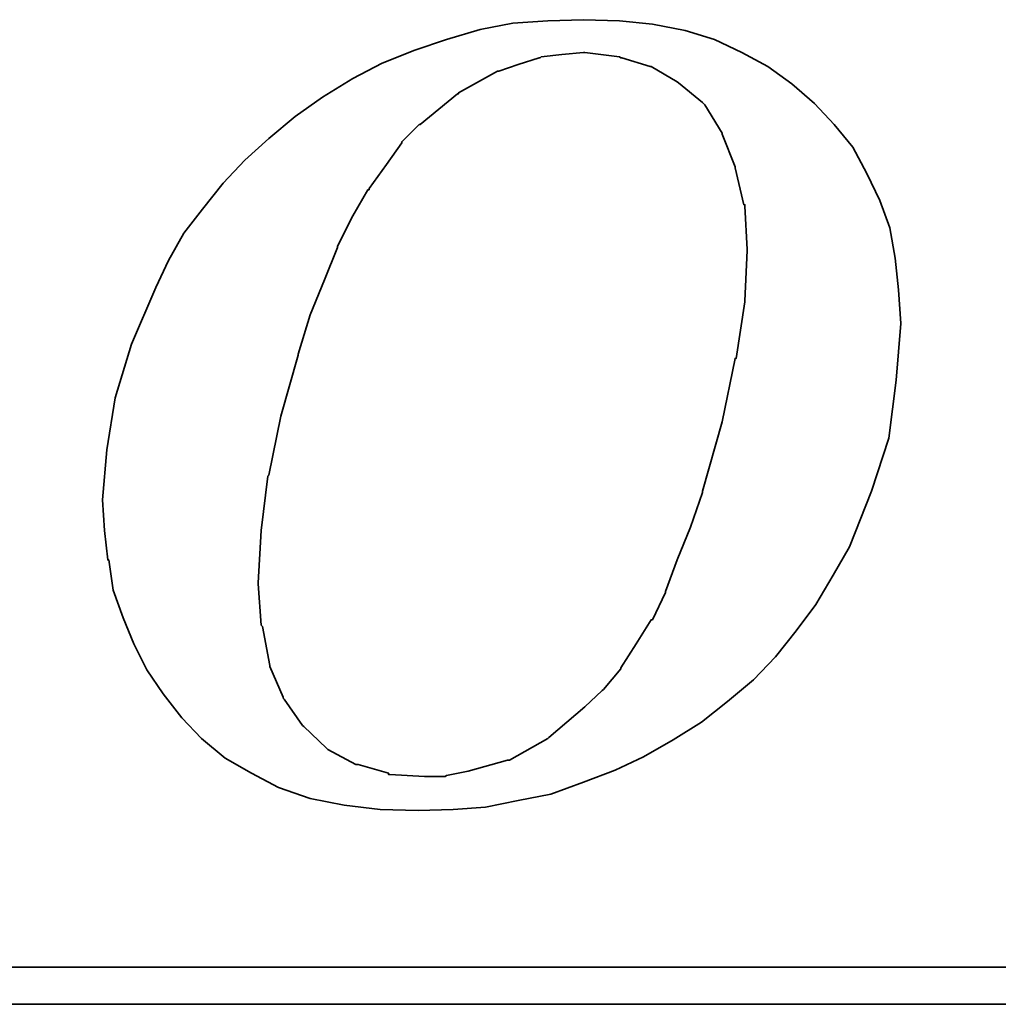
# Model space of a CAD drawing. Header units: inches. Extents: x 6 to 250, y 54 to 179.
# Tile 31 of 47: x 205.82 to 209.55, y 118.23 to 121.97. Entities that reach past the tile are written whole.
import ezdxf

# ---------------------------------------------------------------- set-up
doc = ezdxf.new("R2010")
doc.units = ezdxf.units.IN
doc.header["$LTSCALE"] = 0.2
doc.layers.add('DIM', color=4, linetype='Continuous')
doc.layers.add('layer 1', color=7, linetype='Continuous')

# ---------------------------------------------------------------- blocks, each defined once
blk = doc.blocks.new('TBI MOTION logo(完整正式版)')
at = {"layer": 'layer 1', "color": 22, "lineweight": 35}
for points, knots in [([(-11.34375, -6.98375), (-11.34375, -6.98375), (-10.91375, -7.43875), (-10.91375, -7.43875), (-10.91375, -7.43875), (-10.91375, -7.43875), (-10.38625, -7.87125), (-10.38625, -7.87125), (-10.38625, -7.87125), (-10.38625, -7.87125), (-9.81125, -8.20375), (-9.81125, -8.20375), (-9.81125, -8.20375), (-9.81125, -8.20375), (-9.21125, -8.51875), (-9.21125, -8.51875), (-9.21125, -8.51875), (-9.21125, -8.51875), (-8.51625, -8.75875), (-8.51625, -8.75875), (-8.51625, -8.75875), (-8.51625, -8.75875), (-7.77125, -8.90375), (-7.77125, -8.90375), (-7.77125, -8.90375), (-7.77125, -8.90375), (-6.97875, -8.99875), (-6.97875, -8.99875), (-6.97875, -8.99875), (-6.97875, -8.99875), (-6.14125, -9.02375), (-6.14125, -9.02375), (-6.14125, -9.02375), (-6.14125, -9.02375), (-5.37125, -8.99875), (-5.37125, -8.99875), (-5.37125, -8.99875), (-5.37125, -8.99875), (-4.65375, -8.94875), (-4.65375, -8.94875), (-4.65375, -8.94875), (-4.65375, -8.94875), (-3.93375, -8.80625), (-3.93375, -8.80625), (-3.93375, -8.80625), (-3.93375, -8.80625), (-3.21375, -8.66375), (-3.21375, -8.66375), (-3.21375, -8.66375), (-3.21375, -8.66375), (-2.49375, -8.39875), (-2.49375, -8.39875), (-2.49375, -8.39875), (-2.49375, -8.39875), (-1.79875, -8.13375), (-1.79875, -8.13375), (-1.79875, -8.13375), (-1.79875, -8.13375), (-1.17375, -7.84375), (-1.17375, -7.84375), (-1.17375, -7.84375), (-1.17375, -7.84375), (-0.52375, -7.46375), (-0.52375, -7.46375), (-0.52375, -7.46375), (-0.52375, -7.46375), (0.10124, -7.07875), (0.10124, -7.07875), (0.10124, -7.07875), (0.10124, -7.07875), (0.67625, -6.62375), (0.67625, -6.62375), (0.67625, -6.62375), (0.67625, -6.62375), (1.24874, -6.14375), (1.24874, -6.14375), (1.24874, -6.14375), (1.24874, -6.14375), (1.72874, -5.64125), (1.72874, -5.64125), (1.72874, -5.64125), (1.72874, -5.64125), (2.18624, -5.06375), (2.18624, -5.06375), (2.18624, -5.06375), (2.18624, -5.06375), (2.61625, -4.48874), (2.61625, -4.48874), (2.61625, -4.48874), (2.61625, -4.48874), (3.00125, -3.83874), (3.00125, -3.83874), (3.00125, -3.83874), (3.00125, -3.83874), (3.36124, -3.21374), (3.36124, -3.21374), (3.36124, -3.21374), (3.36124, -3.21374), (3.84374, -1.99125), (3.84374, -1.99125), (3.84374, -1.99125), (3.84374, -1.99125), (4.22625, -0.81875), (4.22625, -0.81875), (4.22625, -0.81875), (4.22625, -0.81875), (4.39125, 0.45624), (4.39125, 0.45624), (4.39125, 0.45624), (4.39125, 0.45624), (4.48874, 1.70124), (4.48874, 1.70124), (4.48874, 1.70124), (4.48874, 1.70124), (4.43874, 2.44625), (4.43874, 2.44625), (4.43874, 2.44625), (4.43874, 2.44625), (4.36874, 3.14125), (4.36874, 3.14125), (4.36874, 3.14125), (4.36874, 3.14125), (4.25125, 3.81125), (4.25125, 3.81125), (4.25125, 3.81125), (4.25125, 3.81125), (4.03124, 4.41125), (4.03124, 4.41125), (4.03124, 4.41125), (4.03124, 4.41125), (3.74374, 5.01125), (3.74374, 5.01125), (3.74374, 5.01125), (3.74374, 5.01125), (3.43124, 5.58875), (3.43124, 5.58875), (3.43124, 5.58875), (3.43124, 5.58875), (3.02625, 6.09125), (3.02625, 6.09125), (3.02625, 6.09125), (3.02625, 6.09125), (2.59374, 6.54875), (2.59374, 6.54875), (2.59374, 6.54875), (2.59374, 6.54875), (2.09124, 6.98125), (2.09124, 6.98125), (2.09124, 6.98125), (2.09124, 6.98125), (1.56124, 7.36625), (1.56124, 7.36625), (1.56124, 7.36625), (1.56124, 7.36625), (0.98624, 7.67625), (0.98624, 7.67625), (0.98624, 7.67625), (0.98624, 7.67625), (0.38624, 7.96375), (0.38624, 7.96375), (0.38624, 7.96375), (0.38624, 7.96375), (-0.25875, 8.15625), (-0.25875, 8.15625), (-0.25875, 8.15625), (-0.25875, 8.15625), (-0.98125, 8.30125), (-0.98125, 8.30125), (-0.98125, 8.30125), (-0.98125, 8.30125), (-1.70124, 8.37125), (-1.70124, 8.37125), (-1.70124, 8.37125), (-1.70124, 8.37125), (-2.49375, 8.39624), (-2.49375, 8.39624), (-2.49375, 8.39624), (-2.49375, 8.39624), (-3.28625, 8.37125), (-3.28625, 8.37125), (-3.28625, 8.37125), (-3.28625, 8.37125), (-4.05125, 8.32125), (-4.05125, 8.32125), (-4.05125, 8.32125), (-4.05125, 8.32125), (-4.77375, 8.18125), (-4.77375, 8.18125), (-4.77375, 8.18125), (-4.77375, 8.18125), (-5.51625, 7.96375), (-5.51625, 7.96375), (-5.51625, 7.96375), (-5.51625, 7.96375), (-6.21125, 7.72625), (-6.21125, 7.72625), (-6.21125, 7.72625), (-6.21125, 7.72625), (-6.92875, 7.43625), (-6.92875, 7.43625), (-6.92875, 7.43625), (-6.92875, 7.43625), (-7.57875, 7.10125), (-7.57875, 7.10125), (-7.57875, 7.10125), (-7.57875, 7.10125), (-8.24875, 6.69125), (-8.24875, 6.69125), (-8.24875, 6.69125), (-8.24875, 6.69125), (-8.84875, 6.26125), (-8.84875, 6.26125), (-8.84875, 6.26125), (-8.84875, 6.26125), (-9.42625, 5.78125), (-9.42625, 5.78125), (-9.42625, 5.78125), (-9.42625, 5.78125), (-9.95375, 5.30125), (-9.95375, 5.30125), (-9.95375, 5.30125), (-9.95375, 5.30125), (-10.43375, 4.79624), (-10.43375, 4.79624), (-10.43375, 4.79624), (-10.43375, 4.79624), (-10.88875, 4.22125), (-10.88875, 4.22125), (-10.88875, 4.22125), (-10.88875, 4.22125), (-11.29875, 3.69375), (-11.29875, 3.69375), (-11.29875, 3.69375), (-11.29875, 3.69375), (-11.63375, 3.09125), (-11.63375, 3.09125), (-11.63375, 3.09125), (-11.63375, 3.09125), (-11.91875, 2.49625), (-11.91875, 2.49625), (-11.91875, 2.49625), (-11.91875, 2.49625), (-12.44875, 1.24625), (-12.44875, 1.24625), (-12.44875, 1.24625), (-12.44875, 1.24625), (-12.80875, 0.06874), (-12.80875, 0.06874), (-12.80875, 0.06874), (-12.80875, 0.06874), (-12.99875, -1.07875), (-12.99875, -1.07875), (-12.99875, -1.07875), (-12.99875, -1.07875), (-13.09375, -2.18375), (-13.09375, -2.18375), (-13.09375, -2.18375), (-13.09375, -2.18375), (-13.04875, -2.85375), (-13.04875, -2.85375), (-13.04875, -2.85375), (-13.04875, -2.85375), (-12.97375, -3.50375), (-12.97375, -3.50375), (-12.97375, -3.50375), (-12.97375, -3.50375), (-12.95375, -3.50375), (-12.95375, -3.50375), (-12.95375, -3.50375), (-12.95375, -3.50375), (-12.85375, -4.17375), (-12.85375, -4.17375), (-12.85375, -4.17375), (-12.85375, -4.17375), (-12.63875, -4.77624), (-12.63875, -4.77624), (-12.63875, -4.77624), (-12.63875, -4.77624), (-12.39875, -5.35125), (-12.39875, -5.35125), (-12.39875, -5.35125), (-12.39875, -5.35125), (-12.11375, -5.92875), (-12.11375, -5.92875), (-12.11375, -5.92875), (-12.11375, -5.92875), (-11.75375, -6.45375), (-11.75375, -6.45375), (-11.75375, -6.45375), (-11.75375, -6.45375), (-11.34375, -6.98375), (-11.34375, -6.98375)], [0, 0, 0, 0, 0.01369863, 0.01369863, 0.01369863, 0.01369863, 0.02739726, 0.02739726, 0.02739726, 0.02739726, 0.04109589, 0.04109589, 0.04109589, 0.04109589, 0.05479452, 0.05479452, 0.05479452, 0.05479452, 0.06849315, 0.06849315, 0.06849315, 0.06849315, 0.08219178, 0.08219178, 0.08219178, 0.08219178, 0.09589041, 0.09589041, 0.09589041, 0.09589041, 0.10958904, 0.10958904, 0.10958904, 0.10958904, 0.12328767, 0.12328767, 0.12328767, 0.12328767, 0.1369863, 0.1369863, 0.1369863, 0.1369863, 0.15068493, 0.15068493, 0.15068493, 0.15068493, 0.16438356, 0.16438356, 0.16438356, 0.16438356, 0.17808219, 0.17808219, 0.17808219, 0.17808219, 0.19178082, 0.19178082, 0.19178082, 0.19178082, 0.20547945, 0.20547945, 0.20547945, 0.20547945, 0.21917808, 0.21917808, 0.21917808, 0.21917808, 0.23287671, 0.23287671, 0.23287671, 0.23287671, 0.24657534, 0.24657534, 0.24657534, 0.24657534, 0.26027397, 0.26027397, 0.26027397, 0.26027397, 0.2739726, 0.2739726, 0.2739726, 0.2739726, 0.28767123, 0.28767123, 0.28767123, 0.28767123, 0.30136986, 0.30136986, 0.30136986, 0.30136986, 0.31506849, 0.31506849, 0.31506849, 0.31506849, 0.32876712, 0.32876712, 0.32876712, 0.32876712, 0.34246575, 0.34246575, 0.34246575, 0.34246575, 0.35616438, 0.35616438, 0.35616438, 0.35616438, 0.36986301, 0.36986301, 0.36986301, 0.36986301, 0.38356164, 0.38356164, 0.38356164, 0.38356164, 0.39726027, 0.39726027, 0.39726027, 0.39726027, 0.4109589, 0.4109589, 0.4109589, 0.4109589, 0.42465753, 0.42465753, 0.42465753, 0.42465753, 0.43835616, 0.43835616, 0.43835616, 0.43835616, 0.45205479, 0.45205479, 0.45205479, 0.45205479, 0.46575342, 0.46575342, 0.46575342, 0.46575342, 0.47945205, 0.47945205, 0.47945205, 0.47945205, 0.49315068, 0.49315068, 0.49315068, 0.49315068, 0.50684932, 0.50684932, 0.50684932, 0.50684932, 0.52054795, 0.52054795, 0.52054795, 0.52054795, 0.53424658, 0.53424658, 0.53424658, 0.53424658, 0.54794521, 0.54794521, 0.54794521, 0.54794521, 0.56164384, 0.56164384, 0.56164384, 0.56164384, 0.57534247, 0.57534247, 0.57534247, 0.57534247, 0.5890411, 0.5890411, 0.5890411, 0.5890411, 0.60273973, 0.60273973, 0.60273973, 0.60273973, 0.61643836, 0.61643836, 0.61643836, 0.61643836, 0.63013699, 0.63013699, 0.63013699, 0.63013699, 0.64383562, 0.64383562, 0.64383562, 0.64383562, 0.65753425, 0.65753425, 0.65753425, 0.65753425, 0.67123288, 0.67123288, 0.67123288, 0.67123288, 0.68493151, 0.68493151, 0.68493151, 0.68493151, 0.69863014, 0.69863014, 0.69863014, 0.69863014, 0.71232877, 0.71232877, 0.71232877, 0.71232877, 0.7260274, 0.7260274, 0.7260274, 0.7260274, 0.73972603, 0.73972603, 0.73972603, 0.73972603, 0.75342466, 0.75342466, 0.75342466, 0.75342466, 0.76712329, 0.76712329, 0.76712329, 0.76712329, 0.78082192, 0.78082192, 0.78082192, 0.78082192, 0.79452055, 0.79452055, 0.79452055, 0.79452055, 0.80821918, 0.80821918, 0.80821918, 0.80821918, 0.82191781, 0.82191781, 0.82191781, 0.82191781, 0.83561644, 0.83561644, 0.83561644, 0.83561644, 0.84931507, 0.84931507, 0.84931507, 0.84931507, 0.8630137, 0.8630137, 0.8630137, 0.8630137, 0.87671233, 0.87671233, 0.87671233, 0.87671233, 0.89041096, 0.89041096, 0.89041096, 0.89041096, 0.90410959, 0.90410959, 0.90410959, 0.90410959, 0.91780822, 0.91780822, 0.91780822, 0.91780822, 0.93150685, 0.93150685, 0.93150685, 0.93150685, 0.94520548, 0.94520548, 0.94520548, 0.94520548, 0.95890411, 0.95890411, 0.95890411, 0.95890411, 0.97260274, 0.97260274, 0.97260274, 0.97260274, 0.98630137, 0.98630137, 0.98630137, 0.98630137, 1, 1, 1, 1]), ([(-8.77875, 1.03124), (-8.77875, 1.03124), (-8.51625, 1.89625), (-8.51625, 1.89625), (-8.51625, 1.89625), (-8.51625, 1.89625), (-8.20375, 2.66375), (-8.20375, 2.66375), (-8.20375, 2.66375), (-8.20375, 2.66375), (-7.91625, 3.38125), (-7.91625, 3.38125), (-7.91625, 3.38125), (-7.91625, 3.38125), (-7.91625, 3.40624), (-7.91625, 3.40624), (-7.91625, 3.40624), (-7.91625, 3.40624), (-7.57875, 4.07624), (-7.57875, 4.07624), (-7.57875, 4.07624), (-7.57875, 4.07624), (-7.24375, 4.65125), (-7.24375, 4.65125), (-7.24375, 4.65125), (-7.24375, 4.65125), (-7.21875, 4.65125), (-7.21875, 4.65125), (-7.21875, 4.65125), (-7.21875, 4.65125), (-7.21875, 4.67624), (-7.21875, 4.67624), (-7.21875, 4.67624), (-7.21875, 4.67624), (-6.83625, 5.20375), (-6.83625, 5.20375), (-6.83625, 5.20375), (-6.83625, 5.20375), (-6.49875, 5.68625), (-6.49875, 5.68625), (-6.49875, 5.68625), (-6.49875, 5.68625), (-6.49875, 5.70625), (-6.49875, 5.70625), (-6.49875, 5.70625), (-6.49875, 5.70625), (-6.11625, 6.09125), (-6.11625, 6.09125), (-6.11625, 6.09125), (-6.11625, 6.09125), (-6.09125, 6.09125), (-6.09125, 6.09125), (-6.09125, 6.09125), (-6.09125, 6.09125), (-5.27375, 6.76625), (-5.27375, 6.76625), (-5.27375, 6.76625), (-5.27375, 6.76625), (-5.24875, 6.76625), (-5.24875, 6.76625), (-5.24875, 6.76625), (-5.24875, 6.76625), (-5.24875, 6.78625), (-5.24875, 6.78625), (-5.24875, 6.78625), (-5.24875, 6.78625), (-4.38875, 7.26624), (-4.38875, 7.26624), (-4.38875, 7.26624), (-4.38875, 7.26624), (-4.36125, 7.26624), (-4.36125, 7.26624), (-4.36125, 7.26624), (-4.36125, 7.26624), (-3.93375, 7.41125), (-3.93375, 7.41125), (-3.93375, 7.41125), (-3.93375, 7.41125), (-3.47375, 7.55625), (-3.47375, 7.55625), (-3.47375, 7.55625), (-3.47375, 7.55625), (-3.45375, 7.55625), (-3.45375, 7.55625), (-3.45375, 7.55625), (-3.45375, 7.55625), (-3.42875, 7.58124), (-3.42875, 7.58124), (-3.42875, 7.58124), (-3.42875, 7.58124), (-2.97375, 7.62625), (-2.97375, 7.62625), (-2.97375, 7.62625), (-2.97375, 7.62625), (-2.49375, 7.67625), (-2.49375, 7.67625), (-2.49375, 7.67625), (-2.49375, 7.67625), (-2.46875, 7.67625), (-2.46875, 7.67625), (-2.46875, 7.67625), (-2.46875, 7.67625), (-1.70124, 7.58124), (-1.70124, 7.58124), (-1.70124, 7.58124), (-1.70124, 7.58124), (-1.67875, 7.55625), (-1.67875, 7.55625), (-1.67875, 7.55625), (-1.67875, 7.55625), (-1.65375, 7.55625), (-1.65375, 7.55625), (-1.65375, 7.55625), (-1.65375, 7.55625), (-1.03125, 7.36625), (-1.03125, 7.36625), (-1.03125, 7.36625), (-1.03125, 7.36625), (-1.00625, 7.36625), (-1.00625, 7.36625), (-1.00625, 7.36625), (-1.00625, 7.36625), (-0.43124, 7.02624), (-0.43124, 7.02624), (-0.43124, 7.02624), (-0.43124, 7.02624), (-0.40625, 7.00624), (-0.40625, 7.00624), (-0.40625, 7.00624), (-0.40625, 7.00624), (0.12124, 6.57124), (0.12124, 6.57124), (0.12124, 6.57124), (0.12124, 6.57124), (0.14624, 6.54875), (0.14624, 6.54875), (0.14624, 6.54875), (0.14624, 6.54875), (0.17124, 6.52375), (0.17124, 6.52375), (0.17124, 6.52375), (0.17124, 6.52375), (0.55625, 5.89875), (0.55625, 5.89875), (0.55625, 5.89875), (0.55625, 5.89875), (0.55625, 5.87625), (0.55625, 5.87625), (0.55625, 5.87625), (0.55625, 5.87625), (0.84124, 5.15625), (0.84124, 5.15625), (0.84124, 5.15625), (0.84124, 5.15625), (0.84124, 5.13125), (0.84124, 5.13125), (0.84124, 5.13125), (0.84124, 5.13125), (1.03624, 4.31875), (1.03624, 4.31875), (1.03624, 4.31875), (1.03624, 4.31875), (1.05624, 4.31875), (1.05624, 4.31875), (1.05624, 4.31875), (1.05624, 4.31875), (1.05624, 4.29125), (1.05624, 4.29125), (1.05624, 4.29125), (1.05624, 4.29125), (1.10625, 3.33125), (1.10625, 3.33125), (1.10625, 3.33125), (1.10625, 3.33125), (1.10625, 3.30875), (1.10625, 3.30875), (1.10625, 3.30875), (1.10625, 3.30875), (1.05624, 2.20624), (1.05624, 2.20624), (1.05624, 2.20624), (1.05624, 2.20624), (1.05624, 2.18124), (1.05624, 2.18124), (1.05624, 2.18124), (1.05624, 2.18124), (0.86624, 0.93624), (0.86624, 0.93624), (0.86624, 0.93624), (0.86624, 0.93624), (0.84124, 0.93624), (0.84124, 0.93624), (0.84124, 0.93624), (0.84124, 0.93624), (0.55625, -0.45874), (0.55625, -0.45874), (0.55625, -0.45874), (0.55625, -0.45874), (0.12124, -1.99125), (0.12124, -1.99125), (0.12124, -1.99125), (0.12124, -1.99125), (0.12124, -2.01874), (0.12124, -2.01874), (0.12124, -2.01874), (0.12124, -2.01874), (-0.13874, -2.78375), (-0.13874, -2.78375), (-0.13874, -2.78375), (-0.13874, -2.78375), (-0.43124, -3.50375), (-0.43124, -3.50375), (-0.43124, -3.50375), (-0.43124, -3.50375), (-0.69375, -4.19875), (-0.69375, -4.19875), (-0.69375, -4.19875), (-0.69375, -4.19875), (-0.69375, -4.22375), (-0.69375, -4.22375), (-0.69375, -4.22375), (-0.69375, -4.22375), (-0.98125, -4.82374), (-0.98125, -4.82374), (-0.98125, -4.82374), (-0.98125, -4.82374), (-1.00625, -4.82374), (-1.00625, -4.82374), (-1.00625, -4.82374), (-1.00625, -4.82374), (-1.33875, -5.35125), (-1.33875, -5.35125), (-1.33875, -5.35125), (-1.33875, -5.35125), (-1.67875, -5.87875), (-1.67875, -5.87875), (-1.67875, -5.87875), (-1.67875, -5.87875), (-1.67875, -5.90375), (-1.67875, -5.90375), (-1.67875, -5.90375), (-1.67875, -5.90375), (-2.05875, -6.35875), (-2.05875, -6.35875), (-2.05875, -6.35875), (-2.05875, -6.35875), (-2.08375, -6.38375), (-2.08375, -6.38375), (-2.08375, -6.38375), (-2.08375, -6.38375), (-2.46875, -6.74375), (-2.46875, -6.74375), (-2.46875, -6.74375), (-2.46875, -6.74375), (-3.25875, -7.41625), (-3.25875, -7.41625), (-3.25875, -7.41625), (-3.25875, -7.41625), (-3.28625, -7.43875), (-3.28625, -7.43875), (-3.28625, -7.43875), (-3.28625, -7.43875), (-4.12375, -7.91875), (-4.12375, -7.91875), (-4.12375, -7.91875), (-4.12375, -7.91875), (-4.14875, -7.91875), (-4.14875, -7.91875), (-4.14875, -7.91875), (-4.14875, -7.91875), (-4.17125, -7.91875), (-4.17125, -7.91875), (-4.17125, -7.91875), (-4.17125, -7.91875), (-5.03375, -8.15875), (-5.03375, -8.15875), (-5.03375, -8.15875), (-5.03375, -8.15875), (-5.51625, -8.25625), (-5.51625, -8.25625), (-5.51625, -8.25625), (-5.51625, -8.25625), (-5.54125, -8.27875), (-5.54125, -8.27875), (-5.54125, -8.27875), (-5.54125, -8.27875), (-5.56375, -8.27875), (-5.56375, -8.27875), (-5.56375, -8.27875), (-5.56375, -8.27875), (-5.99625, -8.27875), (-5.99625, -8.27875), (-5.99625, -8.27875), (-5.99625, -8.27875), (-6.76375, -8.23125), (-6.76375, -8.23125), (-6.76375, -8.23125), (-6.76375, -8.23125), (-6.78875, -8.23125), (-6.78875, -8.23125), (-6.78875, -8.23125), (-6.78875, -8.23125), (-6.78875, -8.20375), (-6.78875, -8.20375), (-6.78875, -8.20375), (-6.78875, -8.20375), (-7.45875, -8.01375), (-7.45875, -8.01375), (-7.45875, -8.01375), (-7.45875, -8.01375), (-7.48375, -8.01375), (-7.48375, -8.01375), (-7.48375, -8.01375), (-7.48375, -8.01375), (-7.50875, -8.01375), (-7.50875, -8.01375), (-7.50875, -8.01375), (-7.50875, -8.01375), (-8.13125, -7.67875), (-8.13125, -7.67875), (-8.13125, -7.67875), (-8.13125, -7.67875), (-8.15625, -7.65375), (-8.15625, -7.65375), (-8.15625, -7.65375), (-8.15625, -7.65375), (-8.65875, -7.17375), (-8.65875, -7.17375), (-8.65875, -7.17375), (-8.65875, -7.17375), (-8.68375, -7.14875), (-8.68375, -7.14875), (-8.68375, -7.14875), (-8.68375, -7.14875), (-9.08875, -6.57375), (-9.08875, -6.57375), (-9.08875, -6.57375), (-9.08875, -6.57375), (-9.11375, -6.54875), (-9.11375, -6.54875), (-9.11375, -6.54875), (-9.11375, -6.54875), (-9.11375, -6.52875), (-9.11375, -6.52875), (-9.11375, -6.52875), (-9.11375, -6.52875), (-9.40375, -5.85375), (-9.40375, -5.85375), (-9.40375, -5.85375), (-9.40375, -5.85375), (-9.40375, -5.82875), (-9.40375, -5.82875), (-9.40375, -5.82875), (-9.40375, -5.82875), (-9.56875, -4.96875), (-9.56875, -4.96875), (-9.56875, -4.96875), (-9.56875, -4.96875), (-9.59375, -4.94375), (-9.59375, -4.94375), (-9.59375, -4.94375), (-9.59375, -4.94375), (-9.66375, -4.03375), (-9.66375, -4.03375), (-9.66375, -4.03375), (-9.66375, -4.03375), (-9.66375, -4.00875), (-9.66375, -4.00875), (-9.66375, -4.00875), (-9.66375, -4.00875), (-9.59375, -2.85375), (-9.59375, -2.85375), (-9.59375, -2.85375), (-9.59375, -2.85375), (-9.45125, -1.65875), (-9.45125, -1.65875), (-9.45125, -1.65875), (-9.45125, -1.65875), (-9.42625, -1.63375), (-9.42625, -1.63375), (-9.42625, -1.63375), (-9.42625, -1.63375), (-9.16125, -0.33875), (-9.16125, -0.33875), (-9.16125, -0.33875), (-9.16125, -0.33875), (-8.77875, 1.00624), (-8.77875, 1.00624), (-8.77875, 1.00624), (-8.77875, 1.00624), (-8.77875, 1.03124), (-8.77875, 1.03124)], [0, 0, 0, 0, 0.01020408, 0.01020408, 0.01020408, 0.01020408, 0.02040816, 0.02040816, 0.02040816, 0.02040816, 0.03061224, 0.03061224, 0.03061224, 0.03061224, 0.04081633, 0.04081633, 0.04081633, 0.04081633, 0.05102041, 0.05102041, 0.05102041, 0.05102041, 0.06122449, 0.06122449, 0.06122449, 0.06122449, 0.07142857, 0.07142857, 0.07142857, 0.07142857, 0.08163265, 0.08163265, 0.08163265, 0.08163265, 0.09183673, 0.09183673, 0.09183673, 0.09183673, 0.10204082, 0.10204082, 0.10204082, 0.10204082, 0.1122449, 0.1122449, 0.1122449, 0.1122449, 0.12244898, 0.12244898, 0.12244898, 0.12244898, 0.13265306, 0.13265306, 0.13265306, 0.13265306, 0.14285714, 0.14285714, 0.14285714, 0.14285714, 0.15306122, 0.15306122, 0.15306122, 0.15306122, 0.16326531, 0.16326531, 0.16326531, 0.16326531, 0.17346939, 0.17346939, 0.17346939, 0.17346939, 0.18367347, 0.18367347, 0.18367347, 0.18367347, 0.19387755, 0.19387755, 0.19387755, 0.19387755, 0.20408163, 0.20408163, 0.20408163, 0.20408163, 0.21428571, 0.21428571, 0.21428571, 0.21428571, 0.2244898, 0.2244898, 0.2244898, 0.2244898, 0.23469388, 0.23469388, 0.23469388, 0.23469388, 0.24489796, 0.24489796, 0.24489796, 0.24489796, 0.25510204, 0.25510204, 0.25510204, 0.25510204, 0.26530612, 0.26530612, 0.26530612, 0.26530612, 0.2755102, 0.2755102, 0.2755102, 0.2755102, 0.28571429, 0.28571429, 0.28571429, 0.28571429, 0.29591837, 0.29591837, 0.29591837, 0.29591837, 0.30612245, 0.30612245, 0.30612245, 0.30612245, 0.31632653, 0.31632653, 0.31632653, 0.31632653, 0.32653061, 0.32653061, 0.32653061, 0.32653061, 0.33673469, 0.33673469, 0.33673469, 0.33673469, 0.34693878, 0.34693878, 0.34693878, 0.34693878, 0.35714286, 0.35714286, 0.35714286, 0.35714286, 0.36734694, 0.36734694, 0.36734694, 0.36734694, 0.37755102, 0.37755102, 0.37755102, 0.37755102, 0.3877551, 0.3877551, 0.3877551, 0.3877551, 0.39795918, 0.39795918, 0.39795918, 0.39795918, 0.40816327, 0.40816327, 0.40816327, 0.40816327, 0.41836735, 0.41836735, 0.41836735, 0.41836735, 0.42857143, 0.42857143, 0.42857143, 0.42857143, 0.43877551, 0.43877551, 0.43877551, 0.43877551, 0.44897959, 0.44897959, 0.44897959, 0.44897959, 0.45918367, 0.45918367, 0.45918367, 0.45918367, 0.46938776, 0.46938776, 0.46938776, 0.46938776, 0.47959184, 0.47959184, 0.47959184, 0.47959184, 0.48979592, 0.48979592, 0.48979592, 0.48979592, 0.5, 0.5, 0.5, 0.5, 0.51020408, 0.51020408, 0.51020408, 0.51020408, 0.52040816, 0.52040816, 0.52040816, 0.52040816, 0.53061224, 0.53061224, 0.53061224, 0.53061224, 0.54081633, 0.54081633, 0.54081633, 0.54081633, 0.55102041, 0.55102041, 0.55102041, 0.55102041, 0.56122449, 0.56122449, 0.56122449, 0.56122449, 0.57142857, 0.57142857, 0.57142857, 0.57142857, 0.58163265, 0.58163265, 0.58163265, 0.58163265, 0.59183673, 0.59183673, 0.59183673, 0.59183673, 0.60204082, 0.60204082, 0.60204082, 0.60204082, 0.6122449, 0.6122449, 0.6122449, 0.6122449, 0.62244898, 0.62244898, 0.62244898, 0.62244898, 0.63265306, 0.63265306, 0.63265306, 0.63265306, 0.64285714, 0.64285714, 0.64285714, 0.64285714, 0.65306122, 0.65306122, 0.65306122, 0.65306122, 0.66326531, 0.66326531, 0.66326531, 0.66326531, 0.67346939, 0.67346939, 0.67346939, 0.67346939, 0.68367347, 0.68367347, 0.68367347, 0.68367347, 0.69387755, 0.69387755, 0.69387755, 0.69387755, 0.70408163, 0.70408163, 0.70408163, 0.70408163, 0.71428571, 0.71428571, 0.71428571, 0.71428571, 0.7244898, 0.7244898, 0.7244898, 0.7244898, 0.73469388, 0.73469388, 0.73469388, 0.73469388, 0.74489796, 0.74489796, 0.74489796, 0.74489796, 0.75510204, 0.75510204, 0.75510204, 0.75510204, 0.76530612, 0.76530612, 0.76530612, 0.76530612, 0.7755102, 0.7755102, 0.7755102, 0.7755102, 0.78571429, 0.78571429, 0.78571429, 0.78571429, 0.79591837, 0.79591837, 0.79591837, 0.79591837, 0.80612245, 0.80612245, 0.80612245, 0.80612245, 0.81632653, 0.81632653, 0.81632653, 0.81632653, 0.82653061, 0.82653061, 0.82653061, 0.82653061, 0.83673469, 0.83673469, 0.83673469, 0.83673469, 0.84693878, 0.84693878, 0.84693878, 0.84693878, 0.85714286, 0.85714286, 0.85714286, 0.85714286, 0.86734694, 0.86734694, 0.86734694, 0.86734694, 0.87755102, 0.87755102, 0.87755102, 0.87755102, 0.8877551, 0.8877551, 0.8877551, 0.8877551, 0.89795918, 0.89795918, 0.89795918, 0.89795918, 0.90816327, 0.90816327, 0.90816327, 0.90816327, 0.91836735, 0.91836735, 0.91836735, 0.91836735, 0.92857143, 0.92857143, 0.92857143, 0.92857143, 0.93877551, 0.93877551, 0.93877551, 0.93877551, 0.94897959, 0.94897959, 0.94897959, 0.94897959, 0.95918367, 0.95918367, 0.95918367, 0.95918367, 0.96938776, 0.96938776, 0.96938776, 0.96938776, 0.97959184, 0.97959184, 0.97959184, 0.97959184, 0.98979592, 0.98979592, 0.98979592, 0.98979592, 1, 1, 1, 1]), ([(75.90875, -9.47875), (75.90875, -9.47875), (75.90875, -12.28625), (75.90875, -12.28625), (75.90875, -12.28625), (75.90875, -12.28625), (75.90875, -12.47875), (75.90875, -12.47875), (75.90875, -12.47875), (75.90875, -12.47875), (75.71625, -12.47875), (75.71625, -12.47875), (75.71625, -12.47875), (75.71625, -12.47875), (-88.32875, -12.47875), (-88.32875, -12.47875), (-88.32875, -12.47875), (-88.32875, -12.47875), (-88.32875, -13.29375), (-88.32875, -13.29375), (-88.32875, -13.29375), (-88.32875, -13.29375), (82.89125, -13.29375), (82.89125, -13.29375), (82.89125, -13.29375), (82.89125, -13.29375), (75.90875, -9.47875), (75.90875, -9.47875)], [0, 0, 0, 0, 0.14285714, 0.14285714, 0.14285714, 0.14285714, 0.28571429, 0.28571429, 0.28571429, 0.28571429, 0.42857143, 0.42857143, 0.42857143, 0.42857143, 0.57142857, 0.57142857, 0.57142857, 0.57142857, 0.71428571, 0.71428571, 0.71428571, 0.71428571, 0.85714286, 0.85714286, 0.85714286, 0.85714286, 1, 1, 1, 1])]:
    blk.add_open_spline(points, degree=3, knots=knots, dxfattribs=at)

msp = doc.modelspace()

# ---------------------------------------------------------------- block references
at = {"layer": 'DIM', "xscale": 0.1726987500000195, "yscale": 0.1726987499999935, "zscale": 0.17269875}
msp.add_blockref('TBI MOTION logo(完整正式版)', (208.4002, 120.5233), dxfattribs=at)

doc.saveas('drawing.dxf')
